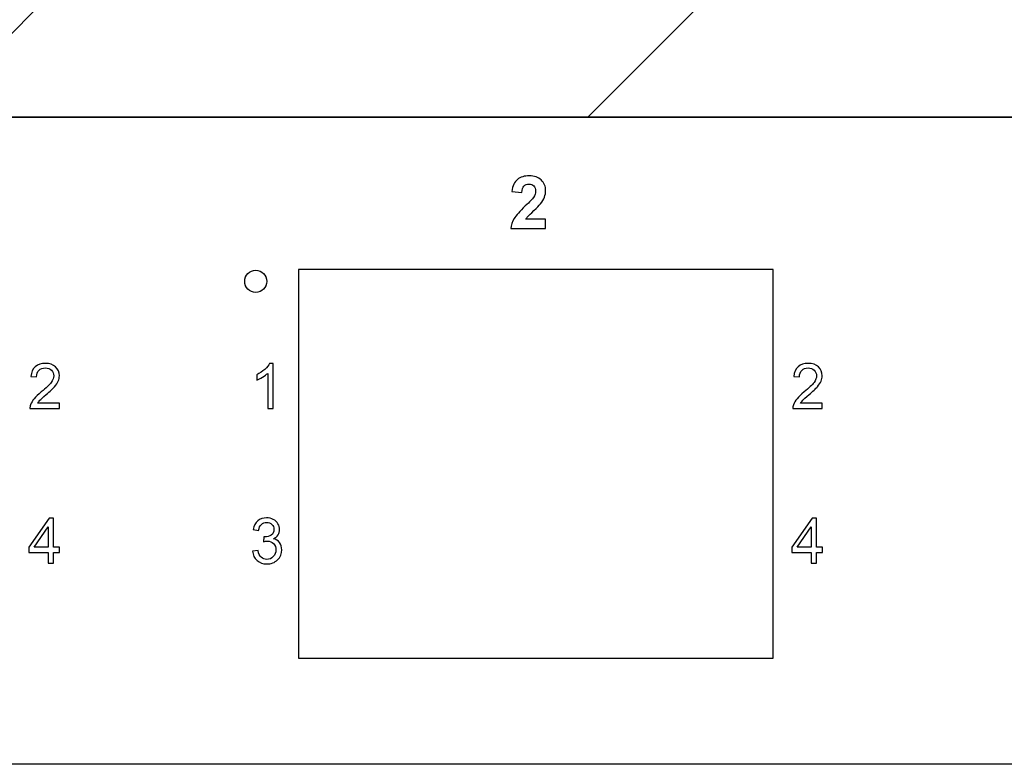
# Model space of a CAD drawing. Header units: millimetres. Extents: x 94562 to 148980, y -25377 to 3008.
# Tile 24 of 140: x 99005 to 99072, y -21879 to -21828. Entities that reach past the tile are written whole.
import ezdxf

# ---------------------------------------------------------------- set-up
doc = ezdxf.new("R2010")
doc.units = ezdxf.units.MM
doc.layers.add('tt_symbole', color=40, linetype='Continuous')

# ---------------------------------------------------------------- blocks, each defined once
blk = doc.blocks.new('IT_Zaślepka_1U')
h = blk.add_hatch()
h.set_pattern_fill('ANSI31', color=0)
h.set_pattern_definition([(45, (7401.7468, -13729.1714), (-2.245064, 2.245064), [])])
h.paths.add_polyline_path([(2.5336, 4.445), (2.5336, 4.1339, -1), (2.2225, 4.1339), (2.2225, 4.445), (0, 4.445), (0, 0), (2.2225, 0), (2.2225, 0.3112, -1), (2.5336, 0.3112), (2.5336, 0), (46.3613, 0), (46.3613, 0.3112, -1), (46.6725, 0.3112), (46.6725, 0), (48.895, 0), (48.895, 4.445), (46.6725, 4.445), (46.6725, 4.1339, -1), (46.3613, 4.1339), (46.3613, 4.445)])
h.paths.add_polyline_path([(1.4817, 3.3338), (0.7408, 3.3338, -1), (0.7408, 4.0746), (1.4817, 4.0746, -1)], flags=16)
h.paths.add_polyline_path([(1.4817, 0.3704), (0.7408, 0.3704, -1), (0.7408, 1.1113), (1.4817, 1.1113, -1)], flags=16)
h.paths.add_polyline_path([(47.4133, 4.0746), (48.1542, 4.0746, -1), (48.1542, 3.3338), (47.4133, 3.3338, -1)], flags=16)
h.paths.add_polyline_path([(47.4133, 1.1113), (48.1542, 1.1113, -1), (48.1542, 0.3704), (47.4133, 0.3704, -1)], flags=16)
at = {"color": 0}
for p, q in [((2.5336, 0), (46.3613, 0)), ((46.3613, 0), (2.5336, 0))]:
    blk.add_line(p, q, dxfattribs=at)
blk.add_lwpolyline([(0, 4.445), (48.895, 4.445), (48.895, 0), (0, 0)], close=True, dxfattribs=at)

msp = doc.modelspace()

# ---------------------------------------------------------------- linework, layer by layer
at = {"layer": 'tt_symbole'}
for points, knots in [([(98958.529, -21876.877), (98958.529, -21876.877), (98958.527, -21876.893), (98958.527, -21876.893), (98958.527, -21876.893), (98958.527, -21876.893), (98958.523, -21876.92), (98958.523, -21876.92), (98958.523, -21876.92), (98958.523, -21876.92), (98958.515, -21876.957), (98958.515, -21876.957), (98958.515, -21876.957), (98958.515, -21876.957), (98958.505, -21877.003), (98958.505, -21877.003), (98958.505, -21877.003), (98958.505, -21877.003), (98958.491, -21877.057), (98958.491, -21877.057), (98958.491, -21877.057), (98958.491, -21877.057), (98958.476, -21877.119), (98958.476, -21877.119), (98958.476, -21877.119), (98958.476, -21877.119), (98958.458, -21877.189), (98958.458, -21877.189), (98958.458, -21877.189), (98958.458, -21877.189), (98958.438, -21877.264), (98958.438, -21877.264), (98958.438, -21877.264), (98958.438, -21877.264), (98958.416, -21877.346), (98958.416, -21877.346), (98958.416, -21877.346), (98958.416, -21877.346), (98958.392, -21877.433), (98958.392, -21877.433), (98958.392, -21877.433), (98958.392, -21877.433), (98958.367, -21877.523), (98958.367, -21877.523), (98958.367, -21877.523), (98958.367, -21877.523), (98958.34, -21877.617), (98958.34, -21877.617), (98958.34, -21877.617), (98958.34, -21877.617), (98958.311, -21877.712), (98958.311, -21877.712), (98958.311, -21877.712), (98958.311, -21877.712), (98958.282, -21877.809), (98958.282, -21877.809), (98958.282, -21877.809), (98958.282, -21877.809), (98958.251, -21877.906), (98958.251, -21877.906), (98958.251, -21877.906), (98958.251, -21877.906), (98958.22, -21878.001), (98958.22, -21878.001), (98958.22, -21878.001), (98958.22, -21878.001), (98958.187, -21878.095), (98958.187, -21878.095), (98958.187, -21878.095), (98958.187, -21878.095), (98958.155, -21878.186), (98958.155, -21878.186), (98958.155, -21878.186), (98958.155, -21878.186), (98958.122, -21878.274), (98958.122, -21878.274), (98958.122, -21878.274), (98958.122, -21878.274), (98958.088, -21878.356), (98958.088, -21878.356), (98958.088, -21878.356), (98958.088, -21878.356), (98958.055, -21878.434), (98958.055, -21878.434), (98958.055, -21878.434), (98958.055, -21878.434), (98958.022, -21878.505), (98958.022, -21878.505), (98958.022, -21878.505), (98958.022, -21878.505), (98957.989, -21878.571), (98957.989, -21878.571), (98957.989, -21878.571), (98957.989, -21878.571), (98957.956, -21878.63), (98957.956, -21878.63), (98957.956, -21878.63), (98957.956, -21878.63), (99398.633, -21878.63), (99398.633, -21878.63), (99398.633, -21878.63), (99398.633, -21878.63), (99398.6, -21878.571), (99398.6, -21878.571), (99398.6, -21878.571), (99398.6, -21878.571), (99398.568, -21878.505), (99398.568, -21878.505), (99398.568, -21878.505), (99398.568, -21878.505), (99398.534, -21878.434), (99398.534, -21878.434), (99398.534, -21878.434), (99398.534, -21878.434), (99398.501, -21878.356), (99398.501, -21878.356), (99398.501, -21878.356), (99398.501, -21878.356), (99398.468, -21878.274), (99398.468, -21878.274), (99398.468, -21878.274), (99398.468, -21878.274), (99398.434, -21878.186), (99398.434, -21878.186), (99398.434, -21878.186), (99398.434, -21878.186), (99398.402, -21878.095), (99398.402, -21878.095), (99398.402, -21878.095), (99398.402, -21878.095), (99398.37, -21878.001), (99398.37, -21878.001), (99398.37, -21878.001), (99398.37, -21878.001), (99398.338, -21877.906), (99398.338, -21877.906), (99398.338, -21877.906), (99398.338, -21877.906), (99398.308, -21877.809), (99398.308, -21877.809), (99398.308, -21877.809), (99398.308, -21877.809), (99398.278, -21877.712), (99398.278, -21877.712), (99398.278, -21877.712), (99398.278, -21877.712), (99398.25, -21877.617), (99398.25, -21877.617), (99398.25, -21877.617), (99398.25, -21877.617), (99398.223, -21877.523), (99398.223, -21877.523), (99398.223, -21877.523), (99398.223, -21877.523), (99398.197, -21877.433), (99398.197, -21877.433), (99398.197, -21877.433), (99398.197, -21877.433), (99398.173, -21877.346), (99398.173, -21877.346), (99398.173, -21877.346), (99398.173, -21877.346), (99398.151, -21877.264), (99398.151, -21877.264), (99398.151, -21877.264), (99398.151, -21877.264), (99398.131, -21877.189), (99398.131, -21877.189), (99398.131, -21877.189), (99398.131, -21877.189), (99398.113, -21877.119), (99398.113, -21877.119), (99398.113, -21877.119), (99398.113, -21877.119), (99398.098, -21877.057), (99398.098, -21877.057), (99398.098, -21877.057), (99398.098, -21877.057), (99398.085, -21877.003), (99398.085, -21877.003), (99398.085, -21877.003), (99398.085, -21877.003), (99398.074, -21876.957), (99398.074, -21876.957), (99398.074, -21876.957), (99398.074, -21876.957), (99398.067, -21876.92), (99398.067, -21876.92), (99398.067, -21876.92), (99398.067, -21876.92), (99398.062, -21876.893), (99398.062, -21876.893), (99398.062, -21876.893), (99398.062, -21876.893), (99398.06, -21876.877), (99398.06, -21876.877), (99398.06, -21876.877), (99398.06, -21876.877), (99398.076, -21876.878), (99398.076, -21876.878), (99398.076, -21876.878), (99398.076, -21876.878), (99398.103, -21876.883), (99398.103, -21876.883), (99398.103, -21876.883), (99398.103, -21876.883), (99398.139, -21876.891), (99398.139, -21876.891), (99398.139, -21876.891), (99398.139, -21876.891), (99398.185, -21876.901), (99398.185, -21876.901), (99398.185, -21876.901), (99398.185, -21876.901), (99398.239, -21876.915), (99398.239, -21876.915), (99398.239, -21876.915), (99398.239, -21876.915), (99398.3, -21876.93), (99398.3, -21876.93), (99398.3, -21876.93), (99398.3, -21876.93), (99398.369, -21876.948), (99398.369, -21876.948), (99398.369, -21876.948), (99398.369, -21876.948), (99398.444, -21876.969), (99398.444, -21876.969), (99398.444, -21876.969), (99398.444, -21876.969), (99398.525, -21876.991), (99398.525, -21876.991), (99398.525, -21876.991), (99398.525, -21876.991), (99398.61, -21877.015), (99398.61, -21877.015), (99398.61, -21877.015), (99398.61, -21877.015), (99398.7, -21877.041), (99398.7, -21877.041), (99398.7, -21877.041), (99398.7, -21877.041), (99398.793, -21877.068), (99398.793, -21877.068), (99398.793, -21877.068), (99398.793, -21877.068), (99398.887, -21877.097), (99398.887, -21877.097), (99398.887, -21877.097), (99398.887, -21877.097), (99398.983, -21877.127), (99398.983, -21877.127), (99398.983, -21877.127), (99398.983, -21877.127), (99399.078, -21877.158), (99399.078, -21877.158), (99399.078, -21877.158), (99399.078, -21877.158), (99399.173, -21877.189), (99399.173, -21877.189), (99399.173, -21877.189), (99399.173, -21877.189), (99399.266, -21877.222), (99399.266, -21877.222), (99399.266, -21877.222), (99399.266, -21877.222), (99399.356, -21877.255), (99399.356, -21877.255), (99399.356, -21877.255), (99399.356, -21877.255), (99399.442, -21877.288), (99399.442, -21877.288), (99399.442, -21877.288), (99399.442, -21877.288), (99399.524, -21877.322), (99399.524, -21877.322), (99399.524, -21877.322), (99399.524, -21877.322), (99399.6, -21877.356), (99399.6, -21877.356), (99399.6, -21877.356), (99399.6, -21877.356), (99399.671, -21877.389), (99399.671, -21877.389), (99399.671, -21877.389), (99399.671, -21877.389), (99399.736, -21877.423), (99399.736, -21877.423), (99399.736, -21877.423), (99399.736, -21877.423), (99399.794, -21877.456), (99399.794, -21877.456), (99399.794, -21877.456), (99399.794, -21877.456), (99399.794, -21836.384), (99399.794, -21836.384), (99399.794, -21836.384), (99399.794, -21836.384), (99398.06, -21836.384), (99398.06, -21836.384), (99398.06, -21836.384), (99398.06, -21836.384), (99398.06, -21834.63), (99398.06, -21834.63), (99398.06, -21834.63), (99398.06, -21834.63), (98958.529, -21834.63), (98958.529, -21834.63), (98958.529, -21834.63), (98958.529, -21834.63), (98958.529, -21836.384), (98958.529, -21836.384), (98958.529, -21836.384), (98958.529, -21836.384), (98956.795, -21836.384), (98956.795, -21836.384), (98956.795, -21836.384), (98956.795, -21836.384), (98956.795, -21877.456), (98956.795, -21877.456), (98956.795, -21877.456), (98956.795, -21877.456), (98956.853, -21877.423), (98956.853, -21877.423), (98956.853, -21877.423), (98956.853, -21877.423), (98956.918, -21877.389), (98956.918, -21877.389), (98956.918, -21877.389), (98956.918, -21877.389), (98956.989, -21877.356), (98956.989, -21877.356), (98956.989, -21877.356), (98956.989, -21877.356), (98957.065, -21877.322), (98957.065, -21877.322), (98957.065, -21877.322), (98957.065, -21877.322), (98957.147, -21877.288), (98957.147, -21877.288), (98957.147, -21877.288), (98957.147, -21877.288), (98957.233, -21877.255), (98957.233, -21877.255), (98957.233, -21877.255), (98957.233, -21877.255), (98957.324, -21877.222), (98957.324, -21877.222), (98957.324, -21877.222), (98957.324, -21877.222), (98957.417, -21877.189), (98957.417, -21877.189), (98957.417, -21877.189), (98957.417, -21877.189), (98957.511, -21877.158), (98957.511, -21877.158), (98957.511, -21877.158), (98957.511, -21877.158), (98957.607, -21877.127), (98957.607, -21877.127), (98957.607, -21877.127), (98957.607, -21877.127), (98957.702, -21877.097), (98957.702, -21877.097), (98957.702, -21877.097), (98957.702, -21877.097), (98957.797, -21877.068), (98957.797, -21877.068), (98957.797, -21877.068), (98957.797, -21877.068), (98957.889, -21877.041), (98957.889, -21877.041), (98957.889, -21877.041), (98957.889, -21877.041), (98957.979, -21877.015), (98957.979, -21877.015), (98957.979, -21877.015), (98957.979, -21877.015), (98958.065, -21876.991), (98958.065, -21876.991), (98958.065, -21876.991), (98958.065, -21876.991), (98958.145, -21876.969), (98958.145, -21876.969), (98958.145, -21876.969), (98958.145, -21876.969), (98958.22, -21876.948), (98958.22, -21876.948), (98958.22, -21876.948), (98958.22, -21876.948), (98958.289, -21876.93), (98958.289, -21876.93), (98958.289, -21876.93), (98958.289, -21876.93), (98958.351, -21876.915), (98958.351, -21876.915), (98958.351, -21876.915), (98958.351, -21876.915), (98958.404, -21876.901), (98958.404, -21876.901), (98958.404, -21876.901), (98958.404, -21876.901), (98958.45, -21876.891), (98958.45, -21876.891), (98958.45, -21876.891), (98958.45, -21876.891), (98958.486, -21876.883), (98958.486, -21876.883), (98958.486, -21876.883), (98958.486, -21876.883), (98958.513, -21876.878), (98958.513, -21876.878), (98958.513, -21876.878), (98958.513, -21876.878), (98958.529, -21876.877), (98958.529, -21876.877)], [0, 0, 0, 0, 0.009615, 0.009615, 0.009615, 0.009615, 0.019231, 0.019231, 0.019231, 0.019231, 0.028846, 0.028846, 0.028846, 0.028846, 0.038462, 0.038462, 0.038462, 0.038462, 0.048077, 0.048077, 0.048077, 0.048077, 0.057692, 0.057692, 0.057692, 0.057692, 0.067308, 0.067308, 0.067308, 0.067308, 0.076923, 0.076923, 0.076923, 0.076923, 0.086538, 0.086538, 0.086538, 0.086538, 0.096154, 0.096154, 0.096154, 0.096154, 0.105769, 0.105769, 0.105769, 0.105769, 0.115385, 0.115385, 0.115385, 0.115385, 0.125, 0.125, 0.125, 0.125, 0.134615, 0.134615, 0.134615, 0.134615, 0.144231, 0.144231, 0.144231, 0.144231, 0.153846, 0.153846, 0.153846, 0.153846, 0.163462, 0.163462, 0.163462, 0.163462, 0.173077, 0.173077, 0.173077, 0.173077, 0.182692, 0.182692, 0.182692, 0.182692, 0.192308, 0.192308, 0.192308, 0.192308, 0.201923, 0.201923, 0.201923, 0.201923, 0.211538, 0.211538, 0.211538, 0.211538, 0.221154, 0.221154, 0.221154, 0.221154, 0.230769, 0.230769, 0.230769, 0.230769, 0.240385, 0.240385, 0.240385, 0.240385, 0.25, 0.25, 0.25, 0.25, 0.259615, 0.259615, 0.259615, 0.259615, 0.269231, 0.269231, 0.269231, 0.269231, 0.278846, 0.278846, 0.278846, 0.278846, 0.288462, 0.288462, 0.288462, 0.288462, 0.298077, 0.298077, 0.298077, 0.298077, 0.307692, 0.307692, 0.307692, 0.307692, 0.317308, 0.317308, 0.317308, 0.317308, 0.326923, 0.326923, 0.326923, 0.326923, 0.336538, 0.336538, 0.336538, 0.336538, 0.346154, 0.346154, 0.346154, 0.346154, 0.355769, 0.355769, 0.355769, 0.355769, 0.365385, 0.365385, 0.365385, 0.365385, 0.375, 0.375, 0.375, 0.375, 0.384615, 0.384615, 0.384615, 0.384615, 0.394231, 0.394231, 0.394231, 0.394231, 0.403846, 0.403846, 0.403846, 0.403846, 0.413462, 0.413462, 0.413462, 0.413462, 0.423077, 0.423077, 0.423077, 0.423077, 0.432692, 0.432692, 0.432692, 0.432692, 0.442308, 0.442308, 0.442308, 0.442308, 0.451923, 0.451923, 0.451923, 0.451923, 0.461538, 0.461538, 0.461538, 0.461538, 0.471154, 0.471154, 0.471154, 0.471154, 0.480769, 0.480769, 0.480769, 0.480769, 0.490385, 0.490385, 0.490385, 0.490385, 0.5, 0.5, 0.5, 0.5, 0.509615, 0.509615, 0.509615, 0.509615, 0.519231, 0.519231, 0.519231, 0.519231, 0.528846, 0.528846, 0.528846, 0.528846, 0.538462, 0.538462, 0.538462, 0.538462, 0.548077, 0.548077, 0.548077, 0.548077, 0.557692, 0.557692, 0.557692, 0.557692, 0.567308, 0.567308, 0.567308, 0.567308, 0.576923, 0.576923, 0.576923, 0.576923, 0.586538, 0.586538, 0.586538, 0.586538, 0.596154, 0.596154, 0.596154, 0.596154, 0.605769, 0.605769, 0.605769, 0.605769, 0.615385, 0.615385, 0.615385, 0.615385, 0.625, 0.625, 0.625, 0.625, 0.634615, 0.634615, 0.634615, 0.634615, 0.644231, 0.644231, 0.644231, 0.644231, 0.653846, 0.653846, 0.653846, 0.653846, 0.663462, 0.663462, 0.663462, 0.663462, 0.673077, 0.673077, 0.673077, 0.673077, 0.682692, 0.682692, 0.682692, 0.682692, 0.692308, 0.692308, 0.692308, 0.692308, 0.701923, 0.701923, 0.701923, 0.701923, 0.711538, 0.711538, 0.711538, 0.711538, 0.721154, 0.721154, 0.721154, 0.721154, 0.730769, 0.730769, 0.730769, 0.730769, 0.740385, 0.740385, 0.740385, 0.740385, 0.75, 0.75, 0.75, 0.75, 0.759615, 0.759615, 0.759615, 0.759615, 0.769231, 0.769231, 0.769231, 0.769231, 0.778846, 0.778846, 0.778846, 0.778846, 0.788462, 0.788462, 0.788462, 0.788462, 0.798077, 0.798077, 0.798077, 0.798077, 0.807692, 0.807692, 0.807692, 0.807692, 0.817308, 0.817308, 0.817308, 0.817308, 0.826923, 0.826923, 0.826923, 0.826923, 0.836538, 0.836538, 0.836538, 0.836538, 0.846154, 0.846154, 0.846154, 0.846154, 0.855769, 0.855769, 0.855769, 0.855769, 0.865385, 0.865385, 0.865385, 0.865385, 0.875, 0.875, 0.875, 0.875, 0.884615, 0.884615, 0.884615, 0.884615, 0.894231, 0.894231, 0.894231, 0.894231, 0.903846, 0.903846, 0.903846, 0.903846, 0.913462, 0.913462, 0.913462, 0.913462, 0.923077, 0.923077, 0.923077, 0.923077, 0.932692, 0.932692, 0.932692, 0.932692, 0.942308, 0.942308, 0.942308, 0.942308, 0.951923, 0.951923, 0.951923, 0.951923, 0.961538, 0.961538, 0.961538, 0.961538, 0.971154, 0.971154, 0.971154, 0.971154, 0.980769, 0.980769, 0.980769, 0.980769, 0.990385, 0.990385, 0.990385, 0.990385, 1, 1, 1, 1]), ([(99040.494, -21841.579), (99040.494, -21841.579), (99040.494, -21842.216), (99040.494, -21842.216), (99040.494, -21842.216), (99040.494, -21842.216), (99038.116, -21842.216), (99038.116, -21842.216), (99038.116, -21842.216), (99038.142, -21841.976), (99038.219, -21841.747), (99038.348, -21841.531), (99038.348, -21841.531), (99038.477, -21841.316), (99038.731, -21841.03), (99039.11, -21840.673), (99039.11, -21840.673), (99039.417, -21840.386), (99039.604, -21840.19), (99039.673, -21840.087), (99039.673, -21840.087), (99039.766, -21839.946), (99039.813, -21839.806), (99039.813, -21839.667), (99039.813, -21839.667), (99039.813, -21839.515), (99039.773, -21839.397), (99039.691, -21839.315), (99039.691, -21839.315), (99039.61, -21839.232), (99039.498, -21839.192), (99039.354, -21839.192), (99039.354, -21839.192), (99039.213, -21839.192), (99039.101, -21839.235), (99039.017, -21839.321), (99039.017, -21839.321), (99038.933, -21839.407), (99038.885, -21839.551), (99038.871, -21839.751), (99038.871, -21839.751), (99038.871, -21839.751), (99038.196, -21839.682), (99038.196, -21839.682), (99038.196, -21839.682), (99038.236, -21839.305), (99038.362, -21839.034), (99038.575, -21838.869), (99038.575, -21838.869), (99038.787, -21838.705), (99039.053, -21838.622), (99039.372, -21838.622), (99039.372, -21838.622), (99039.721, -21838.622), (99039.996, -21838.718), (99040.195, -21838.908), (99040.195, -21838.908), (99040.395, -21839.099), (99040.494, -21839.336), (99040.494, -21839.619), (99040.494, -21839.619), (99040.494, -21839.78), (99040.465, -21839.933), (99040.409, -21840.079), (99040.409, -21840.079), (99040.352, -21840.225), (99040.261, -21840.377), (99040.137, -21840.536), (99040.137, -21840.536), (99040.055, -21840.642), (99039.907, -21840.795), (99039.693, -21840.993), (99039.693, -21840.993), (99039.479, -21841.191), (99039.343, -21841.324), (99039.286, -21841.389), (99039.286, -21841.389), (99039.229, -21841.454), (99039.182, -21841.517), (99039.147, -21841.579), (99039.147, -21841.579), (99039.147, -21841.579), (99040.494, -21841.579), (99040.494, -21841.579)], [0, 0, 0, 0, 0.047619, 0.047619, 0.047619, 0.047619, 0.095238, 0.095238, 0.095238, 0.095238, 0.142857, 0.142857, 0.142857, 0.142857, 0.190476, 0.190476, 0.190476, 0.190476, 0.238095, 0.238095, 0.238095, 0.238095, 0.285714, 0.285714, 0.285714, 0.285714, 0.333333, 0.333333, 0.333333, 0.333333, 0.380952, 0.380952, 0.380952, 0.380952, 0.428571, 0.428571, 0.428571, 0.428571, 0.47619, 0.47619, 0.47619, 0.47619, 0.52381, 0.52381, 0.52381, 0.52381, 0.571429, 0.571429, 0.571429, 0.571429, 0.619048, 0.619048, 0.619048, 0.619048, 0.666667, 0.666667, 0.666667, 0.666667, 0.714286, 0.714286, 0.714286, 0.714286, 0.761905, 0.761905, 0.761905, 0.761905, 0.809524, 0.809524, 0.809524, 0.809524, 0.857143, 0.857143, 0.857143, 0.857143, 0.904762, 0.904762, 0.904762, 0.904762, 0.952381, 0.952381, 0.952381, 0.952381, 1, 1, 1, 1]), ([(99021.522, -21845.798), (99021.522, -21845.379), (99021.186, -21845.039), (99020.772, -21845.039), (99020.772, -21845.039), (99020.357, -21845.039), (99020.021, -21845.379), (99020.021, -21845.798), (99020.021, -21845.798), (99020.021, -21846.218), (99020.357, -21846.558), (99020.772, -21846.558), (99020.772, -21846.558), (99021.186, -21846.558), (99021.522, -21846.218), (99021.522, -21845.798)], [0, 0, 0, 0, 0.25, 0.25, 0.25, 0.25, 0.5, 0.5, 0.5, 0.5, 0.75, 0.75, 0.75, 0.75, 1, 1, 1, 1]), ([(99055.969, -21871.41), (99055.969, -21871.41), (99023.683, -21871.41), (99023.683, -21871.41), (99023.683, -21871.41), (99023.683, -21871.41), (99023.683, -21844.989), (99023.683, -21844.989), (99023.683, -21844.989), (99023.683, -21844.989), (99055.969, -21844.989), (99055.969, -21844.989), (99055.969, -21844.989), (99055.969, -21844.989), (99055.969, -21871.41), (99055.969, -21871.41)], [0, 0, 0, 0, 0.25, 0.25, 0.25, 0.25, 0.5, 0.5, 0.5, 0.5, 0.75, 0.75, 0.75, 0.75, 1, 1, 1, 1]), ([(99007.412, -21854.091), (99007.412, -21854.091), (99007.412, -21854.453), (99007.412, -21854.453), (99007.412, -21854.453), (99007.412, -21854.453), (99005.406, -21854.453), (99005.406, -21854.453), (99005.406, -21854.453), (99005.404, -21854.362), (99005.418, -21854.275), (99005.449, -21854.191), (99005.449, -21854.191), (99005.5, -21854.053), (99005.582, -21853.917), (99005.695, -21853.783), (99005.695, -21853.783), (99005.808, -21853.649), (99005.97, -21853.494), (99006.182, -21853.319), (99006.182, -21853.319), (99006.512, -21853.045), (99006.735, -21852.829), (99006.851, -21852.669), (99006.851, -21852.669), (99006.967, -21852.509), (99007.025, -21852.358), (99007.025, -21852.216), (99007.025, -21852.216), (99007.025, -21852.066), (99006.972, -21851.941), (99006.867, -21851.838), (99006.867, -21851.838), (99006.761, -21851.736), (99006.623, -21851.684), (99006.453, -21851.684), (99006.453, -21851.684), (99006.274, -21851.684), (99006.131, -21851.739), (99006.023, -21851.848), (99006.023, -21851.848), (99005.915, -21851.956), (99005.861, -21852.107), (99005.859, -21852.299), (99005.859, -21852.299), (99005.859, -21852.299), (99005.476, -21852.26), (99005.476, -21852.26), (99005.476, -21852.26), (99005.503, -21851.971), (99005.601, -21851.751), (99005.772, -21851.599), (99005.772, -21851.599), (99005.943, -21851.448), (99006.174, -21851.372), (99006.462, -21851.372), (99006.462, -21851.372), (99006.753, -21851.372), (99006.983, -21851.454), (99007.153, -21851.617), (99007.153, -21851.617), (99007.323, -21851.781), (99007.408, -21851.983), (99007.408, -21852.224), (99007.408, -21852.224), (99007.408, -21852.347), (99007.383, -21852.468), (99007.333, -21852.586), (99007.333, -21852.586), (99007.283, -21852.705), (99007.201, -21852.83), (99007.086, -21852.961), (99007.086, -21852.961), (99006.97, -21853.092), (99006.779, -21853.272), (99006.511, -21853.501), (99006.511, -21853.501), (99006.288, -21853.691), (99006.145, -21853.819), (99006.081, -21853.887), (99006.081, -21853.887), (99006.017, -21853.954), (99005.965, -21854.022), (99005.924, -21854.091), (99005.924, -21854.091), (99005.924, -21854.091), (99007.412, -21854.091), (99007.412, -21854.091)], [0, 0, 0, 0, 0.045455, 0.045455, 0.045455, 0.045455, 0.090909, 0.090909, 0.090909, 0.090909, 0.136364, 0.136364, 0.136364, 0.136364, 0.181818, 0.181818, 0.181818, 0.181818, 0.227273, 0.227273, 0.227273, 0.227273, 0.272727, 0.272727, 0.272727, 0.272727, 0.318182, 0.318182, 0.318182, 0.318182, 0.363636, 0.363636, 0.363636, 0.363636, 0.409091, 0.409091, 0.409091, 0.409091, 0.454545, 0.454545, 0.454545, 0.454545, 0.5, 0.5, 0.5, 0.5, 0.545455, 0.545455, 0.545455, 0.545455, 0.590909, 0.590909, 0.590909, 0.590909, 0.636364, 0.636364, 0.636364, 0.636364, 0.681818, 0.681818, 0.681818, 0.681818, 0.727273, 0.727273, 0.727273, 0.727273, 0.772727, 0.772727, 0.772727, 0.772727, 0.818182, 0.818182, 0.818182, 0.818182, 0.863636, 0.863636, 0.863636, 0.863636, 0.909091, 0.909091, 0.909091, 0.909091, 0.954545, 0.954545, 0.954545, 0.954545, 1, 1, 1, 1]), ([(99021.956, -21854.453), (99021.956, -21854.453), (99021.583, -21854.453), (99021.583, -21854.453), (99021.583, -21854.453), (99021.583, -21854.453), (99021.583, -21852.053), (99021.583, -21852.053), (99021.583, -21852.053), (99021.494, -21852.139), (99021.377, -21852.226), (99021.231, -21852.312), (99021.231, -21852.312), (99021.085, -21852.399), (99020.954, -21852.464), (99020.838, -21852.506), (99020.838, -21852.506), (99020.838, -21852.506), (99020.838, -21852.143), (99020.838, -21852.143), (99020.838, -21852.143), (99021.047, -21852.044), (99021.229, -21851.924), (99021.385, -21851.783), (99021.385, -21851.783), (99021.54, -21851.642), (99021.651, -21851.505), (99021.716, -21851.372), (99021.716, -21851.372), (99021.716, -21851.372), (99021.956, -21851.372), (99021.956, -21851.372), (99021.956, -21851.372), (99021.956, -21851.372), (99021.956, -21854.453), (99021.956, -21854.453)], [0, 0, 0, 0, 0.111111, 0.111111, 0.111111, 0.111111, 0.222222, 0.222222, 0.222222, 0.222222, 0.333333, 0.333333, 0.333333, 0.333333, 0.444444, 0.444444, 0.444444, 0.444444, 0.555556, 0.555556, 0.555556, 0.555556, 0.666667, 0.666667, 0.666667, 0.666667, 0.777778, 0.777778, 0.777778, 0.777778, 0.888889, 0.888889, 0.888889, 0.888889, 1, 1, 1, 1]), ([(99059.312, -21854.091), (99059.312, -21854.091), (99059.312, -21854.453), (99059.312, -21854.453), (99059.312, -21854.453), (99059.312, -21854.453), (99057.307, -21854.453), (99057.307, -21854.453), (99057.307, -21854.453), (99057.304, -21854.362), (99057.318, -21854.275), (99057.35, -21854.191), (99057.35, -21854.191), (99057.401, -21854.053), (99057.483, -21853.917), (99057.595, -21853.783), (99057.595, -21853.783), (99057.708, -21853.649), (99057.87, -21853.494), (99058.082, -21853.319), (99058.082, -21853.319), (99058.412, -21853.045), (99058.635, -21852.829), (99058.751, -21852.669), (99058.751, -21852.669), (99058.867, -21852.509), (99058.925, -21852.358), (99058.925, -21852.216), (99058.925, -21852.216), (99058.925, -21852.066), (99058.872, -21851.941), (99058.767, -21851.838), (99058.767, -21851.838), (99058.661, -21851.736), (99058.523, -21851.684), (99058.354, -21851.684), (99058.354, -21851.684), (99058.174, -21851.684), (99058.031, -21851.739), (99057.924, -21851.848), (99057.924, -21851.848), (99057.815, -21851.956), (99057.761, -21852.107), (99057.76, -21852.299), (99057.76, -21852.299), (99057.76, -21852.299), (99057.377, -21852.26), (99057.377, -21852.26), (99057.377, -21852.26), (99057.403, -21851.971), (99057.502, -21851.751), (99057.673, -21851.599), (99057.673, -21851.599), (99057.844, -21851.448), (99058.074, -21851.372), (99058.362, -21851.372), (99058.362, -21851.372), (99058.653, -21851.372), (99058.883, -21851.454), (99059.053, -21851.617), (99059.053, -21851.617), (99059.223, -21851.781), (99059.308, -21851.983), (99059.308, -21852.224), (99059.308, -21852.224), (99059.308, -21852.347), (99059.283, -21852.468), (99059.233, -21852.586), (99059.233, -21852.586), (99059.184, -21852.705), (99059.101, -21852.83), (99058.986, -21852.961), (99058.986, -21852.961), (99058.871, -21853.092), (99058.679, -21853.272), (99058.412, -21853.501), (99058.412, -21853.501), (99058.188, -21853.691), (99058.045, -21853.819), (99057.981, -21853.887), (99057.981, -21853.887), (99057.918, -21853.954), (99057.866, -21854.022), (99057.824, -21854.091), (99057.824, -21854.091), (99057.824, -21854.091), (99059.312, -21854.091), (99059.312, -21854.091)], [0, 0, 0, 0, 0.045455, 0.045455, 0.045455, 0.045455, 0.090909, 0.090909, 0.090909, 0.090909, 0.136364, 0.136364, 0.136364, 0.136364, 0.181818, 0.181818, 0.181818, 0.181818, 0.227273, 0.227273, 0.227273, 0.227273, 0.272727, 0.272727, 0.272727, 0.272727, 0.318182, 0.318182, 0.318182, 0.318182, 0.363636, 0.363636, 0.363636, 0.363636, 0.409091, 0.409091, 0.409091, 0.409091, 0.454545, 0.454545, 0.454545, 0.454545, 0.5, 0.5, 0.5, 0.5, 0.545455, 0.545455, 0.545455, 0.545455, 0.590909, 0.590909, 0.590909, 0.590909, 0.636364, 0.636364, 0.636364, 0.636364, 0.681818, 0.681818, 0.681818, 0.681818, 0.727273, 0.727273, 0.727273, 0.727273, 0.772727, 0.772727, 0.772727, 0.772727, 0.818182, 0.818182, 0.818182, 0.818182, 0.863636, 0.863636, 0.863636, 0.863636, 0.909091, 0.909091, 0.909091, 0.909091, 0.954545, 0.954545, 0.954545, 0.954545, 1, 1, 1, 1]), ([(99006.648, -21864.956), (99006.648, -21864.956), (99006.648, -21864.222), (99006.648, -21864.222), (99006.648, -21864.222), (99006.648, -21864.222), (99005.332, -21864.222), (99005.332, -21864.222), (99005.332, -21864.222), (99005.332, -21864.222), (99005.332, -21863.876), (99005.332, -21863.876), (99005.332, -21863.876), (99005.332, -21863.876), (99006.716, -21861.888), (99006.716, -21861.888), (99006.716, -21861.888), (99006.716, -21861.888), (99007.021, -21861.888), (99007.021, -21861.888), (99007.021, -21861.888), (99007.021, -21861.888), (99007.021, -21863.876), (99007.021, -21863.876), (99007.021, -21863.876), (99007.021, -21863.876), (99007.43, -21863.876), (99007.43, -21863.876), (99007.43, -21863.876), (99007.43, -21863.876), (99007.43, -21864.222), (99007.43, -21864.222), (99007.43, -21864.222), (99007.43, -21864.222), (99007.021, -21864.222), (99007.021, -21864.222), (99007.021, -21864.222), (99007.021, -21864.222), (99007.021, -21864.956), (99007.021, -21864.956), (99007.021, -21864.956), (99007.021, -21864.956), (99006.648, -21864.956), (99006.648, -21864.956)], [0, 0, 0, 0, 0.090909, 0.090909, 0.090909, 0.090909, 0.181818, 0.181818, 0.181818, 0.181818, 0.272727, 0.272727, 0.272727, 0.272727, 0.363636, 0.363636, 0.363636, 0.363636, 0.454545, 0.454545, 0.454545, 0.454545, 0.545455, 0.545455, 0.545455, 0.545455, 0.636364, 0.636364, 0.636364, 0.636364, 0.727273, 0.727273, 0.727273, 0.727273, 0.818182, 0.818182, 0.818182, 0.818182, 0.909091, 0.909091, 0.909091, 0.909091, 1, 1, 1, 1]), ([(99006.648, -21863.876), (99006.648, -21863.876), (99006.648, -21862.493), (99006.648, -21862.493), (99006.648, -21862.493), (99006.648, -21862.493), (99005.698, -21863.876), (99005.698, -21863.876), (99005.698, -21863.876), (99005.698, -21863.876), (99006.648, -21863.876), (99006.648, -21863.876)], [0, 0, 0, 0, 0.333333, 0.333333, 0.333333, 0.333333, 0.666667, 0.666667, 0.666667, 0.666667, 1, 1, 1, 1]), ([(99020.555, -21864.146), (99020.555, -21864.146), (99020.927, -21864.096), (99020.927, -21864.096), (99020.927, -21864.096), (99020.97, -21864.309), (99021.043, -21864.463), (99021.145, -21864.557), (99021.145, -21864.557), (99021.249, -21864.651), (99021.374, -21864.699), (99021.521, -21864.699), (99021.521, -21864.699), (99021.697, -21864.699), (99021.845, -21864.637), (99021.966, -21864.514), (99021.966, -21864.514), (99022.086, -21864.392), (99022.146, -21864.239), (99022.146, -21864.058), (99022.146, -21864.058), (99022.146, -21863.885), (99022.091, -21863.742), (99021.979, -21863.63), (99021.979, -21863.63), (99021.867, -21863.518), (99021.725, -21863.462), (99021.552, -21863.462), (99021.552, -21863.462), (99021.482, -21863.462), (99021.394, -21863.476), (99021.29, -21863.504), (99021.29, -21863.504), (99021.29, -21863.504), (99021.331, -21863.173), (99021.331, -21863.173), (99021.331, -21863.173), (99021.356, -21863.176), (99021.376, -21863.177), (99021.391, -21863.177), (99021.391, -21863.177), (99021.55, -21863.177), (99021.692, -21863.135), (99021.819, -21863.052), (99021.819, -21863.052), (99021.947, -21862.968), (99022.01, -21862.839), (99022.01, -21862.665), (99022.01, -21862.665), (99022.01, -21862.527), (99021.964, -21862.412), (99021.871, -21862.322), (99021.871, -21862.322), (99021.778, -21862.231), (99021.659, -21862.185), (99021.513, -21862.185), (99021.513, -21862.185), (99021.368, -21862.185), (99021.247, -21862.232), (99021.151, -21862.323), (99021.151, -21862.323), (99021.054, -21862.415), (99020.992, -21862.554), (99020.965, -21862.738), (99020.965, -21862.738), (99020.965, -21862.738), (99020.592, -21862.671), (99020.592, -21862.671), (99020.592, -21862.671), (99020.638, -21862.418), (99020.741, -21862.222), (99020.902, -21862.084), (99020.902, -21862.084), (99021.064, -21861.945), (99021.265, -21861.875), (99021.505, -21861.875), (99021.505, -21861.875), (99021.67, -21861.875), (99021.823, -21861.912), (99021.962, -21861.983), (99021.962, -21861.983), (99022.101, -21862.055), (99022.208, -21862.153), (99022.282, -21862.277), (99022.282, -21862.277), (99022.356, -21862.402), (99022.393, -21862.533), (99022.393, -21862.673), (99022.393, -21862.673), (99022.393, -21862.805), (99022.358, -21862.926), (99022.287, -21863.035), (99022.287, -21863.035), (99022.216, -21863.144), (99022.113, -21863.23), (99021.975, -21863.294), (99021.975, -21863.294), (99022.154, -21863.336), (99022.293, -21863.423), (99022.393, -21863.555), (99022.393, -21863.555), (99022.492, -21863.687), (99022.541, -21863.852), (99022.541, -21864.049), (99022.541, -21864.049), (99022.541, -21864.317), (99022.445, -21864.544), (99022.252, -21864.731), (99022.252, -21864.731), (99022.059, -21864.917), (99021.814, -21865.01), (99021.519, -21865.01), (99021.519, -21865.01), (99021.253, -21865.01), (99021.032, -21864.93), (99020.856, -21864.769), (99020.856, -21864.769), (99020.68, -21864.609), (99020.58, -21864.402), (99020.555, -21864.146)], [0, 0, 0, 0, 0.033333, 0.033333, 0.033333, 0.033333, 0.066667, 0.066667, 0.066667, 0.066667, 0.1, 0.1, 0.1, 0.1, 0.133333, 0.133333, 0.133333, 0.133333, 0.166667, 0.166667, 0.166667, 0.166667, 0.2, 0.2, 0.2, 0.2, 0.233333, 0.233333, 0.233333, 0.233333, 0.266667, 0.266667, 0.266667, 0.266667, 0.3, 0.3, 0.3, 0.3, 0.333333, 0.333333, 0.333333, 0.333333, 0.366667, 0.366667, 0.366667, 0.366667, 0.4, 0.4, 0.4, 0.4, 0.433333, 0.433333, 0.433333, 0.433333, 0.466667, 0.466667, 0.466667, 0.466667, 0.5, 0.5, 0.5, 0.5, 0.533333, 0.533333, 0.533333, 0.533333, 0.566667, 0.566667, 0.566667, 0.566667, 0.6, 0.6, 0.6, 0.6, 0.633333, 0.633333, 0.633333, 0.633333, 0.666667, 0.666667, 0.666667, 0.666667, 0.7, 0.7, 0.7, 0.7, 0.733333, 0.733333, 0.733333, 0.733333, 0.766667, 0.766667, 0.766667, 0.766667, 0.8, 0.8, 0.8, 0.8, 0.833333, 0.833333, 0.833333, 0.833333, 0.866667, 0.866667, 0.866667, 0.866667, 0.9, 0.9, 0.9, 0.9, 0.933333, 0.933333, 0.933333, 0.933333, 0.966667, 0.966667, 0.966667, 0.966667, 1, 1, 1, 1]), ([(99058.548, -21864.956), (99058.548, -21864.956), (99058.548, -21864.222), (99058.548, -21864.222), (99058.548, -21864.222), (99058.548, -21864.222), (99057.232, -21864.222), (99057.232, -21864.222), (99057.232, -21864.222), (99057.232, -21864.222), (99057.232, -21863.876), (99057.232, -21863.876), (99057.232, -21863.876), (99057.232, -21863.876), (99058.616, -21861.888), (99058.616, -21861.888), (99058.616, -21861.888), (99058.616, -21861.888), (99058.921, -21861.888), (99058.921, -21861.888), (99058.921, -21861.888), (99058.921, -21861.888), (99058.921, -21863.876), (99058.921, -21863.876), (99058.921, -21863.876), (99058.921, -21863.876), (99059.331, -21863.876), (99059.331, -21863.876), (99059.331, -21863.876), (99059.331, -21863.876), (99059.331, -21864.222), (99059.331, -21864.222), (99059.331, -21864.222), (99059.331, -21864.222), (99058.921, -21864.222), (99058.921, -21864.222), (99058.921, -21864.222), (99058.921, -21864.222), (99058.921, -21864.956), (99058.921, -21864.956), (99058.921, -21864.956), (99058.921, -21864.956), (99058.548, -21864.956), (99058.548, -21864.956)], [0, 0, 0, 0, 0.090909, 0.090909, 0.090909, 0.090909, 0.181818, 0.181818, 0.181818, 0.181818, 0.272727, 0.272727, 0.272727, 0.272727, 0.363636, 0.363636, 0.363636, 0.363636, 0.454545, 0.454545, 0.454545, 0.454545, 0.545455, 0.545455, 0.545455, 0.545455, 0.636364, 0.636364, 0.636364, 0.636364, 0.727273, 0.727273, 0.727273, 0.727273, 0.818182, 0.818182, 0.818182, 0.818182, 0.909091, 0.909091, 0.909091, 0.909091, 1, 1, 1, 1]), ([(99058.548, -21863.876), (99058.548, -21863.876), (99058.548, -21862.493), (99058.548, -21862.493), (99058.548, -21862.493), (99058.548, -21862.493), (99057.599, -21863.876), (99057.599, -21863.876), (99057.599, -21863.876), (99057.599, -21863.876), (99058.548, -21863.876), (99058.548, -21863.876)], [0, 0, 0, 0, 0.333333, 0.333333, 0.333333, 0.333333, 0.666667, 0.666667, 0.666667, 0.666667, 1, 1, 1, 1])]:
    msp.add_open_spline(points, degree=3, knots=knots, dxfattribs=at)
at = {"layer": 'tt_symbole', "lineweight": 5}
for points in [[(99398.06, -21834.63), (99398.06, -21834.63), (98958.529, -21834.63), (98958.529, -21834.63)], [(99398.06, -21834.63), (99398.06, -21834.63), (98958.529, -21834.63), (98958.529, -21834.63)], [(99398.06, -21834.63), (99398.06, -21834.63), (98958.529, -21834.63), (98958.529, -21834.63)], [(99398.06, -21834.63), (99398.06, -21834.63), (98958.529, -21834.63), (98958.529, -21834.63)], [(99398.06, -21834.63), (99398.06, -21834.63), (98958.529, -21834.63), (98958.529, -21834.63)], [(99398.06, -21834.63), (99398.06, -21834.63), (98958.529, -21834.63), (98958.529, -21834.63)], [(99398.06, -21834.63), (99398.06, -21834.63), (98958.529, -21834.63), (98958.529, -21834.63)], [(99398.06, -21834.63), (99398.06, -21834.63), (98958.529, -21834.63), (98958.529, -21834.63)], [(99398.06, -21834.63), (99398.06, -21834.63), (98958.529, -21834.63), (98958.529, -21834.63)], [(99398.06, -21834.63), (99398.06, -21834.63), (98958.529, -21834.63), (98958.529, -21834.63)], [(99398.06, -21834.63), (99398.06, -21834.63), (98958.529, -21834.63), (98958.529, -21834.63)], [(99398.06, -21834.63), (99398.06, -21834.63), (98958.529, -21834.63), (98958.529, -21834.63)], [(99398.06, -21834.63), (99398.06, -21834.63), (98958.529, -21834.63), (98958.529, -21834.63)], [(99398.06, -21834.63), (99398.06, -21834.63), (98958.529, -21834.63), (98958.529, -21834.63)], [(99398.06, -21834.63), (99398.06, -21834.63), (98958.529, -21834.63), (98958.529, -21834.63)], [(99398.06, -21834.63), (99398.06, -21834.63), (98958.529, -21834.63), (98958.529, -21834.63)], [(99398.06, -21834.63), (99398.06, -21834.63), (98958.529, -21834.63), (98958.529, -21834.63)], [(99398.06, -21834.63), (99398.06, -21834.63), (98958.529, -21834.63), (98958.529, -21834.63)], [(99398.06, -21834.63), (99398.06, -21834.63), (98958.529, -21834.63), (98958.529, -21834.63)], [(99398.06, -21834.63), (99398.06, -21834.63), (98958.529, -21834.63), (98958.529, -21834.63)], [(99398.06, -21834.63), (99398.06, -21834.63), (98958.529, -21834.63), (98958.529, -21834.63)], [(99023.683, -21871.41), (99023.683, -21871.41), (99023.683, -21844.989), (99023.683, -21844.989)], [(99023.683, -21871.41), (99023.683, -21871.41), (99023.683, -21844.989), (99023.683, -21844.989)], [(99023.683, -21871.41), (99023.683, -21871.41), (99023.683, -21844.989), (99023.683, -21844.989)], [(99023.683, -21871.41), (99023.683, -21871.41), (99023.683, -21844.989), (99023.683, -21844.989)], [(99023.683, -21871.41), (99023.683, -21871.41), (99023.683, -21844.989), (99023.683, -21844.989)], [(99023.683, -21871.41), (99023.683, -21871.41), (99023.683, -21844.989), (99023.683, -21844.989)], [(99023.683, -21871.41), (99023.683, -21871.41), (99023.683, -21844.989), (99023.683, -21844.989)], [(99023.683, -21871.41), (99023.683, -21871.41), (99023.683, -21844.989), (99023.683, -21844.989)], [(99023.683, -21871.41), (99023.683, -21871.41), (99023.683, -21844.989), (99023.683, -21844.989)], [(99023.683, -21871.41), (99023.683, -21871.41), (99023.683, -21844.989), (99023.683, -21844.989)], [(99023.683, -21871.41), (99023.683, -21871.41), (99023.683, -21844.989), (99023.683, -21844.989)], [(99023.683, -21871.41), (99023.683, -21871.41), (99023.683, -21844.989), (99023.683, -21844.989)], [(99023.683, -21871.41), (99023.683, -21871.41), (99023.683, -21844.989), (99023.683, -21844.989)], [(99023.683, -21871.41), (99023.683, -21871.41), (99023.683, -21844.989), (99023.683, -21844.989)], [(99023.683, -21871.41), (99023.683, -21871.41), (99023.683, -21844.989), (99023.683, -21844.989)], [(99023.683, -21871.41), (99023.683, -21871.41), (99023.683, -21844.989), (99023.683, -21844.989)], [(99023.683, -21871.41), (99023.683, -21871.41), (99023.683, -21844.989), (99023.683, -21844.989)], [(99023.683, -21871.41), (99023.683, -21871.41), (99023.683, -21844.989), (99023.683, -21844.989)], [(99023.683, -21871.41), (99023.683, -21871.41), (99023.683, -21844.989), (99023.683, -21844.989)], [(99023.683, -21871.41), (99023.683, -21871.41), (99023.683, -21844.989), (99023.683, -21844.989)], [(99023.683, -21871.41), (99023.683, -21871.41), (99023.683, -21844.989), (99023.683, -21844.989)], [(99023.683, -21844.989), (99023.683, -21844.989), (99055.969, -21844.989), (99055.969, -21844.989)], [(99023.683, -21844.989), (99023.683, -21844.989), (99055.969, -21844.989), (99055.969, -21844.989)], [(99023.683, -21844.989), (99023.683, -21844.989), (99055.969, -21844.989), (99055.969, -21844.989)], [(99023.683, -21844.989), (99023.683, -21844.989), (99055.969, -21844.989), (99055.969, -21844.989)], [(99023.683, -21844.989), (99023.683, -21844.989), (99055.969, -21844.989), (99055.969, -21844.989)], [(99023.683, -21844.989), (99023.683, -21844.989), (99055.969, -21844.989), (99055.969, -21844.989)], [(99023.683, -21844.989), (99023.683, -21844.989), (99055.969, -21844.989), (99055.969, -21844.989)], [(99023.683, -21844.989), (99023.683, -21844.989), (99055.969, -21844.989), (99055.969, -21844.989)], [(99023.683, -21844.989), (99023.683, -21844.989), (99055.969, -21844.989), (99055.969, -21844.989)], [(99023.683, -21844.989), (99023.683, -21844.989), (99055.969, -21844.989), (99055.969, -21844.989)], [(99023.683, -21844.989), (99023.683, -21844.989), (99055.969, -21844.989), (99055.969, -21844.989)], [(99023.683, -21844.989), (99023.683, -21844.989), (99055.969, -21844.989), (99055.969, -21844.989)], [(99023.683, -21844.989), (99023.683, -21844.989), (99055.969, -21844.989), (99055.969, -21844.989)], [(99023.683, -21844.989), (99023.683, -21844.989), (99055.969, -21844.989), (99055.969, -21844.989)], [(99023.683, -21844.989), (99023.683, -21844.989), (99055.969, -21844.989), (99055.969, -21844.989)], [(99023.683, -21844.989), (99023.683, -21844.989), (99055.969, -21844.989), (99055.969, -21844.989)], [(99023.683, -21844.989), (99023.683, -21844.989), (99055.969, -21844.989), (99055.969, -21844.989)], [(99023.683, -21844.989), (99023.683, -21844.989), (99055.969, -21844.989), (99055.969, -21844.989)], [(99023.683, -21844.989), (99023.683, -21844.989), (99055.969, -21844.989), (99055.969, -21844.989)], [(99023.683, -21844.989), (99023.683, -21844.989), (99055.969, -21844.989), (99055.969, -21844.989)], [(99023.683, -21844.989), (99023.683, -21844.989), (99055.969, -21844.989), (99055.969, -21844.989)], [(99055.969, -21844.989), (99055.969, -21844.989), (99055.969, -21871.41), (99055.969, -21871.41)], [(99055.969, -21844.989), (99055.969, -21844.989), (99055.969, -21871.41), (99055.969, -21871.41)], [(99055.969, -21844.989), (99055.969, -21844.989), (99055.969, -21871.41), (99055.969, -21871.41)], [(99055.969, -21844.989), (99055.969, -21844.989), (99055.969, -21871.41), (99055.969, -21871.41)], [(99055.969, -21844.989), (99055.969, -21844.989), (99055.969, -21871.41), (99055.969, -21871.41)], [(99055.969, -21844.989), (99055.969, -21844.989), (99055.969, -21871.41), (99055.969, -21871.41)], [(99055.969, -21844.989), (99055.969, -21844.989), (99055.969, -21871.41), (99055.969, -21871.41)], [(99055.969, -21844.989), (99055.969, -21844.989), (99055.969, -21871.41), (99055.969, -21871.41)], [(99055.969, -21844.989), (99055.969, -21844.989), (99055.969, -21871.41), (99055.969, -21871.41)], [(99055.969, -21844.989), (99055.969, -21844.989), (99055.969, -21871.41), (99055.969, -21871.41)], [(99055.969, -21844.989), (99055.969, -21844.989), (99055.969, -21871.41), (99055.969, -21871.41)], [(99055.969, -21844.989), (99055.969, -21844.989), (99055.969, -21871.41), (99055.969, -21871.41)], [(99055.969, -21844.989), (99055.969, -21844.989), (99055.969, -21871.41), (99055.969, -21871.41)], [(99055.969, -21844.989), (99055.969, -21844.989), (99055.969, -21871.41), (99055.969, -21871.41)], [(99055.969, -21844.989), (99055.969, -21844.989), (99055.969, -21871.41), (99055.969, -21871.41)], [(99055.969, -21844.989), (99055.969, -21844.989), (99055.969, -21871.41), (99055.969, -21871.41)], [(99055.969, -21844.989), (99055.969, -21844.989), (99055.969, -21871.41), (99055.969, -21871.41)], [(99055.969, -21844.989), (99055.969, -21844.989), (99055.969, -21871.41), (99055.969, -21871.41)], [(99055.969, -21844.989), (99055.969, -21844.989), (99055.969, -21871.41), (99055.969, -21871.41)], [(99055.969, -21844.989), (99055.969, -21844.989), (99055.969, -21871.41), (99055.969, -21871.41)], [(99055.969, -21844.989), (99055.969, -21844.989), (99055.969, -21871.41), (99055.969, -21871.41)], [(99055.969, -21871.41), (99055.969, -21871.41), (99023.683, -21871.41), (99023.683, -21871.41)], [(99055.969, -21871.41), (99055.969, -21871.41), (99023.683, -21871.41), (99023.683, -21871.41)], [(99055.969, -21871.41), (99055.969, -21871.41), (99023.683, -21871.41), (99023.683, -21871.41)], [(99055.969, -21871.41), (99055.969, -21871.41), (99023.683, -21871.41), (99023.683, -21871.41)], [(99055.969, -21871.41), (99055.969, -21871.41), (99023.683, -21871.41), (99023.683, -21871.41)], [(99055.969, -21871.41), (99055.969, -21871.41), (99023.683, -21871.41), (99023.683, -21871.41)], [(99055.969, -21871.41), (99055.969, -21871.41), (99023.683, -21871.41), (99023.683, -21871.41)], [(99055.969, -21871.41), (99055.969, -21871.41), (99023.683, -21871.41), (99023.683, -21871.41)], [(99055.969, -21871.41), (99055.969, -21871.41), (99023.683, -21871.41), (99023.683, -21871.41)], [(99055.969, -21871.41), (99055.969, -21871.41), (99023.683, -21871.41), (99023.683, -21871.41)], [(99055.969, -21871.41), (99055.969, -21871.41), (99023.683, -21871.41), (99023.683, -21871.41)], [(99055.969, -21871.41), (99055.969, -21871.41), (99023.683, -21871.41), (99023.683, -21871.41)], [(99055.969, -21871.41), (99055.969, -21871.41), (99023.683, -21871.41), (99023.683, -21871.41)], [(99055.969, -21871.41), (99055.969, -21871.41), (99023.683, -21871.41), (99023.683, -21871.41)], [(99055.969, -21871.41), (99055.969, -21871.41), (99023.683, -21871.41), (99023.683, -21871.41)], [(99055.969, -21871.41), (99055.969, -21871.41), (99023.683, -21871.41), (99023.683, -21871.41)], [(99055.969, -21871.41), (99055.969, -21871.41), (99023.683, -21871.41), (99023.683, -21871.41)], [(99055.969, -21871.41), (99055.969, -21871.41), (99023.683, -21871.41), (99023.683, -21871.41)], [(99055.969, -21871.41), (99055.969, -21871.41), (99023.683, -21871.41), (99023.683, -21871.41)], [(99055.969, -21871.41), (99055.969, -21871.41), (99023.683, -21871.41), (99023.683, -21871.41)], [(99055.969, -21871.41), (99055.969, -21871.41), (99023.683, -21871.41), (99023.683, -21871.41)]]:
    msp.add_open_spline(points, degree=3, dxfattribs=at)
msp.add_open_spline([(99021.522, -21845.798), (99021.522, -21845.379), (99021.186, -21845.039), (99020.772, -21845.039), (99020.772, -21845.039), (99020.357, -21845.039), (99020.021, -21845.379), (99020.021, -21845.798), (99020.021, -21845.798), (99020.021, -21846.218), (99020.357, -21846.558), (99020.772, -21846.558), (99020.772, -21846.558), (99021.186, -21846.558), (99021.522, -21846.218), (99021.522, -21845.798)], degree=3, knots=[0, 0, 0, 0, 0.25, 0.25, 0.25, 0.25, 0.5, 0.5, 0.5, 0.5, 0.75, 0.75, 0.75, 0.75, 1, 1, 1, 1], dxfattribs=at)

# ---------------------------------------------------------------- block references
at = {"layer": 'tt_symbole', "lineweight": 5, "xscale": 10, "yscale": 10, "zscale": 10}
msp.add_blockref('IT_Zaślepka_1U', (98933.827, -21834.63), dxfattribs=at)

doc.saveas('drawing.dxf')
